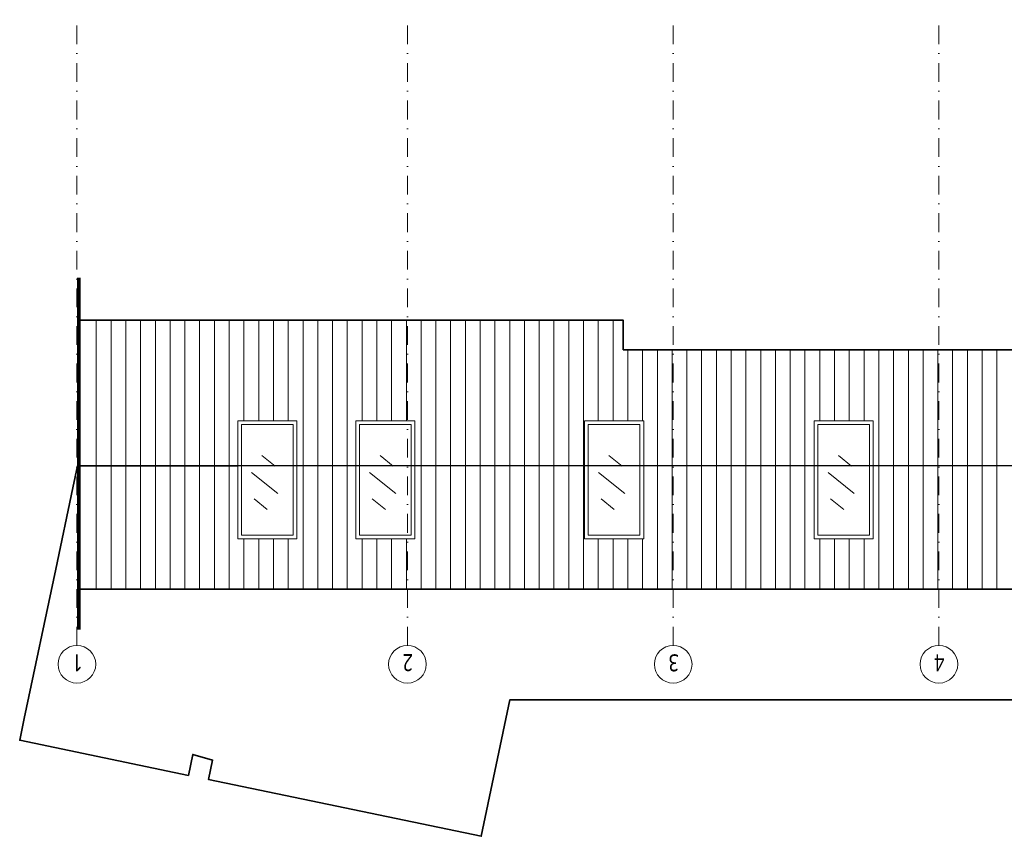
# Model space of a CAD drawing. Header units: inches. Extents: x 0 to 111471, y -105323 to 11070.
# Tile 206 of 256: x 42756 to 44090, y -24458 to -23352. Entities that reach past the tile are written whole.
import ezdxf
from ezdxf.enums import TextEntityAlignment as Align

# ---------------------------------------------------------------- set-up
doc = ezdxf.new("R2010")
doc.units = ezdxf.units.IN
doc.header["$MEASUREMENT"] = 0
doc.linetypes.add('DASHDOTX2', pattern=[50.8, 25.4, -12.7, 0, -12.7])
for name, color, linetype, lineweight in [('888 drzwi i okna', 4, 'Continuous', 0), ('888 elementy do usunięcia', 6, 'Continuous', 35), ('888 osie', 5, 'DASHDOTX2', 13), ('888 sciany istniejące', 2, 'Continuous', 35), ('888 widok', 8, 'Continuous', 0)]:
    doc.layers.add(name, color=color, linetype=linetype, lineweight=lineweight)
doc.styles.get("Standard").update_dxf_attribs({"font": 'arial.ttf'})
doc.styles.add('TS 100_ILIARD OSIE', font='trebuc.ttf', dxfattribs={"width": 0.8, "height": 23})

# ---------------------------------------------------------------- blocks, each defined once
blk = doc.blocks.new('oznaczenie osi')
at = {"linetype": 'ByBlock'}
blk.add_circle((0, 0), 17, dxfattribs=at)
at = {"oblique": 5, "width": 0.85}
blk.add_attdef('NR', text='', height=15, dxfattribs=at).set_placement((0.01, -7.01), align=Align.CENTER)

msp = doc.modelspace()

# ---------------------------------------------------------------- linework, layer by layer
at = {"layer": '888 drzwi i okna', "ltscale": 0.01}
for points in [[(43051.295, -23894.646), (43131.295, -23894.646), (43131.295, -24054.646), (43051.295, -24054.646)], [(43056.295, -23899.646), (43126.295, -23899.646), (43126.295, -24049.646), (43056.295, -24049.646)], [(43211.295, -23894.646), (43291.295, -23894.646), (43291.295, -24054.646), (43211.295, -24054.646)], [(43216.295, -23899.646), (43286.295, -23899.646), (43286.295, -24049.646), (43216.295, -24049.646)], [(43521.275, -23894.646), (43601.275, -23894.646), (43601.275, -24054.646), (43521.275, -24054.646)], [(43526.275, -23899.646), (43596.275, -23899.646), (43596.275, -24049.646), (43526.275, -24049.646)], [(43832.275, -23894.645), (43912.275, -23894.645), (43912.275, -24054.645), (43832.275, -24054.645)], [(43837.275, -23899.645), (43907.275, -23899.645), (43907.275, -24049.645), (43837.275, -24049.645)]]:
    msp.add_lwpolyline(points, close=True, dxfattribs=at)
at = {"layer": '888 elementy do usunięcia', "ltscale": 0.01}
msp.add_lwpolyline([(42834.264, -23955.774), (42828.025, -23985.774), (42828.025, -23985.774), (42828.025, -23985.774), (42804.792, -24095.643), (42762.1, -24298.164), (42762.1, -24298.164), (42755.993, -24327.536), (42984.438, -24375.053), (42990.357, -24346.59), (43017.349, -24354.319), (43011.851, -24380.754), (43381.34, -24457.59), (43419.776, -24272.775), (45099.866, -24272.775), (45081.176, -23955.517), (43051.295, -23955.774), (42834.264, -23955.774)], dxfattribs=at)
at = {"layer": '888 osie'}
for points in [[(42833.535, -24199.102), (42833.535, -23351.537)], [(43281.223, -24199.102), (43281.223, -23351.537)], [(43641.223, -24199.102), (43641.223, -23351.537)], [(44001.223, -24199.102), (44001.223, -23351.537)]]:
    msp.add_lwpolyline(points, dxfattribs=at)
at = {"layer": '888 osie', "const_width": 5}
msp.add_lwpolyline([(42836.223, -24177.559), (42836.223, -23700.797)], dxfattribs=at)
at = {"layer": '888 sciany istniejące', "ltscale": 0.01}
for points in [[(45099.866, -23798.644), (43573.665, -23798.644), (43573.665, -23758.644), (42836.223, -23758.644)], [(45099.866, -24122.644), (42836.223, -24122.644)]]:
    msp.add_lwpolyline(points, dxfattribs=at)
at = {"layer": '888 widok', "ltscale": 0.01}
for points in [[(42859.776, -24122.644), (42859.776, -23758.644)], [(42879.776, -24122.644), (42879.776, -23758.644)], [(42899.776, -24122.644), (42899.776, -23758.644)], [(42919.776, -24122.644), (42919.776, -23758.644)], [(42939.776, -24122.644), (42939.776, -23758.644)], [(42959.776, -24122.644), (42959.776, -23758.644)], [(42979.776, -24122.644), (42979.776, -23758.644)], [(42999.776, -24122.644), (42999.776, -23758.644)], [(43019.776, -24122.644), (43019.776, -23758.644)], [(43039.776, -24122.644), (43039.776, -23758.644)], [(43059.776, -23894.646), (43059.776, -23758.644)], [(43079.776, -23894.646), (43079.776, -23758.644)], [(43099.776, -23894.646), (43099.776, -23758.644)], [(43119.776, -23894.646), (43119.776, -23758.644)], [(43139.776, -24122.644), (43139.776, -23758.644)], [(43159.776, -24122.644), (43159.776, -23758.644)], [(43179.776, -24122.644), (43179.776, -23758.644)], [(43199.776, -24122.644), (43199.776, -23758.644)], [(43219.776, -23894.646), (43219.776, -23758.644)], [(43239.776, -23894.646), (43239.776, -23758.644)], [(43259.776, -23894.646), (43259.776, -23758.644)], [(43279.776, -23894.646), (43279.776, -23758.644)], [(43299.776, -24122.644), (43299.776, -23758.644)], [(43319.776, -24122.644), (43319.776, -23758.644)], [(43339.776, -24122.644), (43339.776, -23758.644)], [(43359.776, -24122.644), (43359.776, -23758.644)], [(43379.776, -24122.644), (43379.776, -23758.644)], [(43399.776, -24122.644), (43399.776, -23758.644)], [(43419.776, -24122.644), (43419.776, -23758.644)], [(43439.776, -24122.644), (43439.776, -23758.644)], [(43459.776, -24122.644), (43459.776, -23758.644)], [(43479.776, -24122.644), (43479.776, -23758.644)], [(43499.776, -24122.644), (43499.776, -23758.644)], [(43519.776, -24122.644), (43519.776, -23758.644)], [(43539.776, -23894.646), (43539.776, -23758.644)], [(43559.776, -23894.646), (43559.776, -23758.644)], [(43579.776, -23894.646), (43579.776, -23798.644)], [(43599.776, -23894.646), (43599.776, -23798.644)], [(43619.776, -24122.644), (43619.776, -23798.644)], [(43639.776, -24122.644), (43639.776, -23798.644)], [(43659.776, -24122.644), (43659.776, -23798.644)], [(43679.776, -24122.644), (43679.776, -23798.644)], [(43699.776, -24122.644), (43699.776, -23798.644)], [(43719.776, -24122.644), (43719.776, -23798.644)], [(43739.776, -24122.644), (43739.776, -23798.644)], [(43759.776, -24122.644), (43759.776, -23798.644)], [(43779.776, -24122.644), (43779.776, -23798.644)], [(43799.776, -24122.644), (43799.776, -23798.644)], [(43819.776, -24122.644), (43819.776, -23798.644)], [(43839.776, -23894.645), (43839.776, -23798.644)], [(43859.776, -23894.645), (43859.776, -23798.644)], [(43879.776, -23894.645), (43879.776, -23798.644)], [(43899.776, -23894.645), (43899.776, -23798.644)], [(43919.776, -24122.644), (43919.776, -23798.644)], [(43939.776, -24122.644), (43939.776, -23798.644)], [(43959.776, -24122.644), (43959.776, -23798.644)], [(43979.776, -24122.644), (43979.776, -23798.644)], [(43999.776, -24122.644), (43999.776, -23798.644)], [(44019.776, -24122.644), (44019.776, -23798.644)], [(44039.776, -24122.644), (44039.776, -23798.644)], [(44059.776, -24122.644), (44059.776, -23798.644)], [(44079.776, -24122.644), (44079.776, -23798.644)], [(43101.943, -23956.047), (43084.157, -23941.857)], [(43261.943, -23956.047), (43244.157, -23941.857)], [(43571.923, -23956.047), (43554.137, -23941.857)], [(43882.923, -23956.047), (43865.137, -23941.857)], [(43105.602, -23993.397), (43070.031, -23965.016)], [(43265.602, -23993.397), (43230.031, -23965.016)], [(43575.582, -23993.397), (43540.01, -23965.016)], [(43886.582, -23993.396), (43851.01, -23965.016)], [(43091.345, -24014.769), (43073.559, -24000.578)], [(43251.345, -24014.769), (43233.559, -24000.578)], [(43561.325, -24014.769), (43543.539, -24000.578)], [(43872.325, -24014.768), (43854.539, -24000.578)], [(43059.776, -24122.644), (43059.776, -24054.646)], [(43079.776, -24122.644), (43079.776, -24054.646)], [(43099.776, -24122.644), (43099.776, -24054.646)], [(43119.776, -24122.644), (43119.776, -24054.646)], [(43219.776, -24122.644), (43219.776, -24054.646)], [(43239.776, -24122.644), (43239.776, -24054.646)], [(43259.776, -24122.644), (43259.776, -24054.646)], [(43279.776, -24122.644), (43279.776, -24054.646)], [(43539.776, -24122.644), (43539.776, -24054.646)], [(43559.776, -24122.644), (43559.776, -24054.646)], [(43579.776, -24122.644), (43579.776, -24054.646)], [(43599.776, -24122.644), (43599.776, -24054.646)], [(43839.776, -24122.644), (43839.776, -24054.645)], [(43859.776, -24122.644), (43859.776, -24054.645)], [(43879.776, -24122.644), (43879.776, -24054.645)], [(43899.776, -24122.644), (43899.776, -24054.645)]]:
    msp.add_lwpolyline(points, dxfattribs=at)

# ---------------------------------------------------------------- block references
at = {"layer": '888 osie', "linetype": 'ByBlock'}
ref = msp.add_blockref('oznaczenie osi', (42833.535, -24224.602), dxfattribs=dict(at, xscale=1.5, yscale=1.5, zscale=1.5, rotation=270.0000000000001))
ref.add_attrib('NR', '1', dxfattribs={"layer": '0', "height": 23, "rotation": 180, "style": 'TS 100_ILIARD OSIE', "width": 0.8}).set_placement((42834.132, -24204.26), align=Align.BOTTOM_CENTER)
ref = msp.add_blockref('oznaczenie osi', (43281.223, -24224.602), dxfattribs=dict(at, xscale=1.5, yscale=1.5, zscale=1.5, rotation=270))
ref.add_attrib('NR', '2', dxfattribs={"layer": '0', "height": 23, "rotation": 180, "style": 'TS 100_ILIARD OSIE', "width": 0.8}).set_placement((43281.819, -24203.951), align=Align.BOTTOM_CENTER)
ref = msp.add_blockref('oznaczenie osi', (43641.223, -24224.602), dxfattribs=dict(at, xscale=1.5, yscale=1.5, zscale=1.5, rotation=270.0000000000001))
ref.add_attrib('NR', '3', dxfattribs={"layer": '0', "height": 23, "rotation": 180, "style": 'TS 100_ILIARD OSIE', "width": 0.8}).set_placement((43641.819, -24204.26), align=Align.BOTTOM_CENTER)
ref = msp.add_blockref('oznaczenie osi', (44001.223, -24224.602), dxfattribs=dict(at, xscale=1.5, yscale=1.5, zscale=1.5, rotation=270.0000000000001))
ref.add_attrib('NR', '4', dxfattribs={"layer": '0', "height": 23, "rotation": 180, "style": 'TS 100_ILIARD OSIE', "width": 0.8}).set_placement((44001.819, -24204.26), align=Align.BOTTOM_CENTER)

doc.saveas('drawing.dxf')
